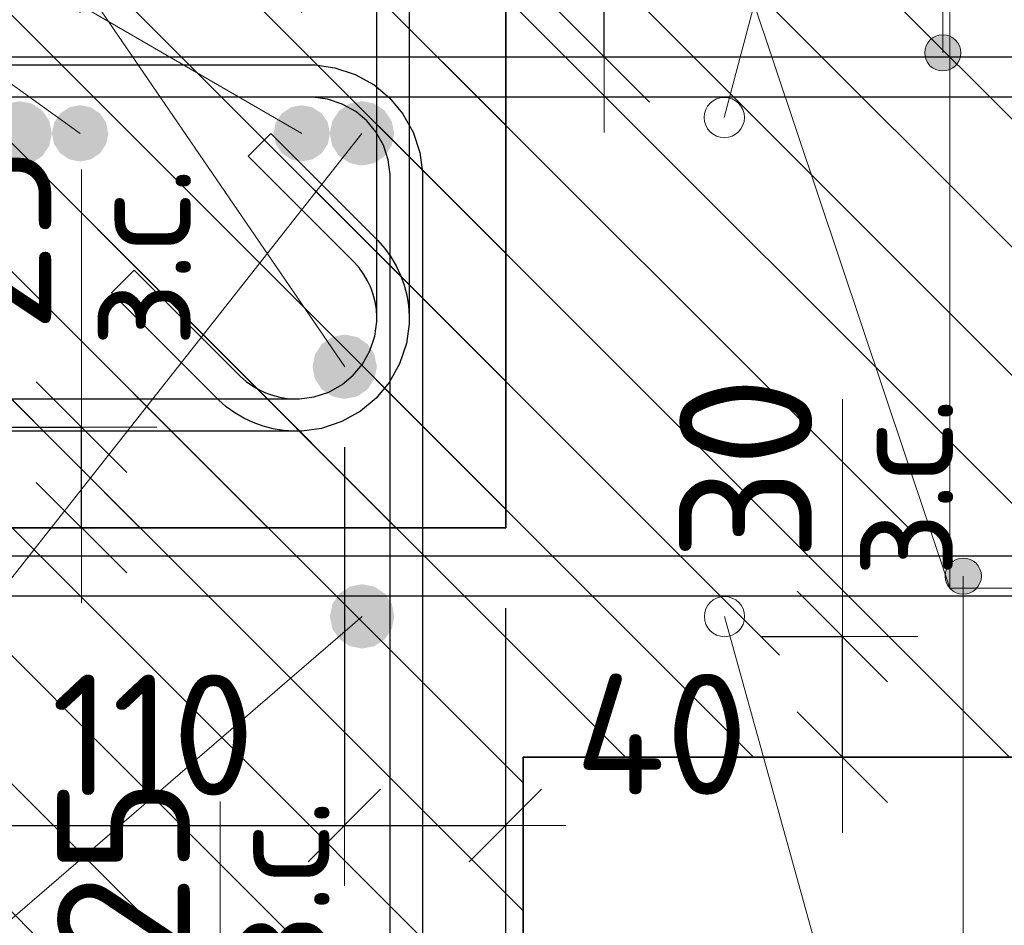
# Model space of a CAD drawing. Header units: metres. Extents: x -38 to 93, y -15 to 21.
# Tile 97 of 195: x 72.325 to 72.57, y 3.15 to 3.375. Entities that reach past the tile are written whole.
import ezdxf

# ---------------------------------------------------------------- set-up
doc = ezdxf.new("R2010")
doc.units = ezdxf.units.M
doc.header["$PDMODE"] = 65
for name, color, linetype, lineweight in [('XR$3$Арм. стержнями верхней зоны', 180, 'Continuous', 35), ('XR$3$Арм. стержнями нижней зоны', 180, 'Continuous', 35), ('XR$3$Арм.стержн. Арматура края', 96, 'Continuous', 35), ('XR$3$Арм.стержн. Доп. арматура', 180, 'Continuous', 35), ('XR$3$Арм.стержн. Хомут', 240, 'Continuous', 35), ('XR$3$Арм.стержн.горизонт. 1', 180, 'Continuous', 35), ('XR$3$ВК__отв в полу 1-2 эт', 220, 'Continuous', 25), ('XR$3$Размерная линия (1)', 7, 'Continuous', 13), ('XR$3$Размерная линия_ общее', 7, 'Continuous', 13), ('XR$5$Арм. стержнями нижней зоны', 180, 'Continuous', 35), ('XR$5$Арм.стержн. Хомут', 240, 'Continuous', 35), ('XR$5$Арм.стержн.горизонт. 1', 180, 'Continuous', 35), ('XR$5$Размерная линия (1)', 7, 'Continuous', 13), ('XR$5$Размерная линия_ общее', 7, 'Continuous', 13)]:
    doc.layers.add(name, color=color, linetype=linetype, lineweight=lineweight)
doc.styles.add('ISOCPEUR', font='txt')
doc.dimstyles.new('DIMSTYLE_10', dxfattribs={"dimtxt": 0.033, "dimasz": 0.0375, "dimexe": 0, "dimexo": 0, "dimgap": 0.0165, "dimtad": 2, "dimdec": 0, "dimlfac": 1000, "dimrnd": 1, "dimzin": 12, "dimdsep": 46, "dimtxsty": 'ISOCPEUR', "dimblk1": 'ALL_ML_STRICH', "dimblk2": 'ALL_ML_STRICH', "dimsah": 1, "dimcen": 0, "dimclrd": 7, "dimclre": 256, "dimclrt": 7, "dimadec": 0, "dimazin": 0, "dimtfac": 1, "dimtdec": 0, "dimtix": 1, "dimtmove": 2, "dimatfit": 3, "dimfxl": 0, "dimtvp": 1.2, "dimtzin": 0, "dimlwd": 0, "dimlwe": -3, "dimarcsym": 0})
doc.dimstyles.new('DIMSTYLE_17', dxfattribs={"dimtxt": 0.03, "dimasz": 0.03, "dimexe": 0, "dimexo": 0, "dimgap": 0.015, "dimtad": 2, "dimdec": 0, "dimlfac": 1000, "dimrnd": 5, "dimzin": 12, "dimdsep": 46, "dimtxsty": 'ISOCPEUR', "dimblk1": 'ALL_ML_STRICH', "dimblk2": 'ALL_ML_STRICH', "dimsah": 1, "dimcen": 0, "dimclrd": 7, "dimclre": 256, "dimclrt": 7, "dimadec": 0, "dimazin": 0, "dimtfac": 1, "dimtdec": 0, "dimtix": 1, "dimtmove": 2, "dimatfit": 3, "dimfxl": 0, "dimtzin": 0, "dimlwd": 0, "dimlwe": -3, "dimarcsym": 0})
doc.dimstyles.new('DIMSTYLE_18', dxfattribs={"dimtxt": 0.03, "dimasz": 0.03, "dimexe": 0, "dimexo": 0, "dimgap": 0.015, "dimtad": 2, "dimdec": 0, "dimlfac": 1000, "dimrnd": 5, "dimzin": 12, "dimdsep": 46, "dimtxsty": 'ISOCPEUR', "dimblk1": 'ALL_ML_STRICH', "dimblk2": 'ALL_ML_STRICH', "dimsah": 1, "dimcen": 0, "dimclrd": 7, "dimclre": 256, "dimclrt": 7, "dimadec": 0, "dimazin": 0, "dimtfac": 1, "dimtdec": 0, "dimtix": 1, "dimtmove": 2, "dimatfit": 3, "dimfxl": 0, "dimtvp": 1.2, "dimtzin": 0, "dimlwd": 0, "dimlwe": -3, "dimarcsym": 0})
doc.dimstyles.new('DIMSTYLE_19', dxfattribs={"dimtxt": 0.03, "dimasz": 0.03, "dimexe": 0, "dimexo": 0, "dimgap": 0.015, "dimtad": 2, "dimdec": 0, "dimlfac": 1000, "dimrnd": 5, "dimzin": 12, "dimdsep": 46, "dimtxsty": 'ISOCPEUR', "dimblk1": 'ALL_ML_STRICH', "dimblk2": 'ALL_ML_STRICH', "dimsah": 1, "dimcen": 0, "dimclrd": 7, "dimclre": 256, "dimclrt": 7, "dimadec": 0, "dimazin": 0, "dimtfac": 1, "dimtdec": 0, "dimtix": 1, "dimtmove": 2, "dimatfit": 3, "dimfxl": 0, "dimtzin": 0, "dimlwd": 0, "dimlwe": -3, "dimarcsym": 0})
pattern_1 = [(135, (0, 0), (-0.031819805, -0.031819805), [0.4, -0.05, 0, -0.05]), (135, (-0.01591, -0.01591), (-0.031819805, -0.031819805), [0.8, -0.1, 0.1, -0.1])]

# ---------------------------------------------------------------- blocks, each defined once
blk = doc.blocks.new('ALL_ML_STRICH')
at = {"color": 0, "linetype": 'ByBlock', "lineweight": -2}
for p, q in [((0, -0.5), (0, 0.5)), ((-0.3, -0.3), (0.3, 0.3)), ((-1, 0), (0.5, 0))]:
    blk.add_line(p, q, dxfattribs=at)
blk = doc.blocks.new('*D64')
at = {"layer": 'DEFPOINTS', "color": 7, "linetype": 'Continuous', "lineweight": 13, "transparency": 33554687}
for p in [(72.33484, 3.11697), (72.33984, 3.09197), (72.37483, 3.09197)]:
    blk.add_point(p, dxfattribs=at)
at = {"layer": 'XR$3$Размерная линия_ общее', "color": 253, "linetype": 'Continuous', "lineweight": -2, "true_color": 0xa0a0a0, "transparency": 33554687}
for p, q in [((72.35484, 3.11697), (72.37483, 3.11697)), ((72.35984, 3.09197), (72.37483, 3.09197))]:
    blk.add_line(p, q, dxfattribs=at)
at = {"layer": 'XR$3$Размерная линия_ общее', "color": 7, "linetype": 'Continuous', "lineweight": -2, "transparency": 33554687}
blk.add_line((72.37483, 3.09197), (72.37483, 3.11697), dxfattribs=at)
at = {"layer": 'XR$3$Размерная линия_ общее', "color": 7, "linetype": 'Continuous', "lineweight": 13, "transparency": 33554687, "xscale": 0.0375, "yscale": 0.0375, "zscale": 0.0375}
for p, rotation in [((72.37483, 3.11697), 90), ((72.37483, 3.09197), 270)]:
    blk.add_blockref('ALL_ML_STRICH', p, dxfattribs=dict(at, rotation=rotation))
at = {"layer": 'XR$3$Размерная линия_ общее', "color": 7, "linetype": 'Continuous', "lineweight": 13, "transparency": 33554687, "insert": (72.37504, 3.13675), "char_height": 0.027, "width": 0.00135, "attachment_point": 1, "rotation": 90, "line_spacing_factor": 0.60241, "style": 'ISOCPEUR'}
blk.add_mtext('з.с.', dxfattribs=at)
at = {"layer": 'XR$3$Размерная линия_ общее', "color": 7, "linetype": 'Continuous', "lineweight": 13, "transparency": 33554687, "insert": (72.35083, 3.1637), "char_height": 0.033, "width": 0.066, "attachment_point": 5, "rotation": 90, "style": 'ISOCPEUR'}
blk.add_mtext('\\A1;{25}', dxfattribs=at)
blk = doc.blocks.new('*D80')
at = {"layer": 'DEFPOINTS', "color": 7, "linetype": 'Continuous', "lineweight": 13, "transparency": 33554687}
for p in [(72.25514, 3.47904), (72.25514, 3.35697), (72.34006, 3.35697)]:
    blk.add_point(p, dxfattribs=at)
at = {"layer": 'XR$3$Размерная линия (1)', "color": 9, "linetype": 'Continuous', "lineweight": -2, "true_color": 0xc7c7c7, "transparency": 33554687}
for p, q in [((72.25514, 3.37697), (72.25514, 3.47904)), ((72.34006, 3.37697), (72.34006, 3.47904))]:
    blk.add_line(p, q, dxfattribs=at)
at = {"layer": 'XR$3$Размерная линия (1)', "color": 7, "linetype": 'Continuous', "lineweight": -2, "transparency": 33554687}
blk.add_line((72.25514, 3.47904), (72.34006, 3.47904), dxfattribs=at)
at = {"layer": 'XR$3$Размерная линия (1)', "color": 7, "linetype": 'Continuous', "lineweight": 13, "transparency": 33554687, "xscale": 0.03, "yscale": 0.03, "zscale": 0.03, "rotation": 180}
blk.add_blockref('ALL_ML_STRICH', (72.25514, 3.47904), dxfattribs=at)
at = {"layer": 'XR$3$Размерная линия (1)', "color": 7, "linetype": 'Continuous', "lineweight": 13, "transparency": 33554687, "xscale": 0.03, "yscale": 0.03, "zscale": 0.03}
blk.add_blockref('ALL_ML_STRICH', (72.34006, 3.47904), dxfattribs=at)
at = {"layer": 'XR$3$Размерная линия (1)', "color": 7, "linetype": 'Continuous', "lineweight": 13, "transparency": 33554687, "insert": (72.2991, 3.50154), "char_height": 0.03, "width": 0.06, "attachment_point": 5, "style": 'ISOCPEUR'}
blk.add_mtext('\\A1;{85}', dxfattribs=at)
blk = doc.blocks.new('*D81')
at = {"layer": 'DEFPOINTS', "color": 7, "linetype": 'Continuous', "lineweight": 13, "transparency": 33554687}
for p in [(72.34006, 3.47904), (72.34006, 3.35697), (72.39514, 3.35697)]:
    blk.add_point(p, dxfattribs=at)
at = {"layer": 'XR$3$Размерная линия (1)', "color": 9, "linetype": 'Continuous', "lineweight": -2, "true_color": 0xc7c7c7, "transparency": 33554687}
for p, q in [((72.34006, 3.37697), (72.34006, 3.47904)), ((72.39514, 3.37697), (72.39514, 3.47904))]:
    blk.add_line(p, q, dxfattribs=at)
at = {"layer": 'XR$3$Размерная линия (1)', "color": 7, "linetype": 'Continuous', "lineweight": -2, "transparency": 33554687}
blk.add_line((72.34006, 3.47904), (72.39514, 3.47904), dxfattribs=at)
at = {"layer": 'XR$3$Размерная линия (1)', "color": 7, "linetype": 'Continuous', "lineweight": 13, "transparency": 33554687, "xscale": 0.03, "yscale": 0.03, "zscale": 0.03, "rotation": 180}
blk.add_blockref('ALL_ML_STRICH', (72.34006, 3.47904), dxfattribs=at)
at = {"layer": 'XR$3$Размерная линия (1)', "color": 7, "linetype": 'Continuous', "lineweight": 13, "transparency": 33554687, "xscale": 0.03, "yscale": 0.03, "zscale": 0.03}
blk.add_blockref('ALL_ML_STRICH', (72.39514, 3.47904), dxfattribs=at)
at = {"layer": 'XR$3$Размерная линия (1)', "color": 7, "linetype": 'Continuous', "lineweight": 13, "transparency": 33554687, "insert": (72.43366, 3.50224), "char_height": 0.03, "width": 0.06, "attachment_point": 5, "style": 'ISOCPEUR'}
blk.add_mtext('\\A1;{55}', dxfattribs=at)
blk = doc.blocks.new('*D190')
at = {"layer": 'DEFPOINTS', "color": 7, "linetype": 'Continuous', "lineweight": 13, "transparency": 33554687}
for p in [(72.43028, 3.39197), (72.43028, 3.36597), (72.47027, 3.36597)]:
    blk.add_point(p, dxfattribs=at)
at = {"layer": 'XR$3$Размерная линия_ общее', "color": 253, "linetype": 'Continuous', "lineweight": -2, "true_color": 0xa0a0a0, "transparency": 33554687}
for p, q in [((72.45028, 3.39197), (72.47027, 3.39197)), ((72.45028, 3.36597), (72.47027, 3.36597))]:
    blk.add_line(p, q, dxfattribs=at)
at = {"layer": 'XR$3$Размерная линия_ общее', "color": 7, "linetype": 'Continuous', "lineweight": -2, "transparency": 33554687}
blk.add_line((72.47027, 3.36597), (72.47027, 3.39197), dxfattribs=at)
at = {"layer": 'XR$3$Размерная линия_ общее', "color": 7, "linetype": 'Continuous', "lineweight": 13, "transparency": 33554687, "xscale": 0.0375, "yscale": 0.0375, "zscale": 0.0375}
for p, rotation in [((72.47027, 3.39197), 90), ((72.47027, 3.36597), 270)]:
    blk.add_blockref('ALL_ML_STRICH', p, dxfattribs=dict(at, rotation=rotation))
at = {"layer": 'XR$3$Размерная линия_ общее', "color": 7, "linetype": 'Continuous', "lineweight": 13, "transparency": 33554687, "insert": (72.4698, 3.40933), "char_height": 0.027, "width": 0.00135, "attachment_point": 1, "rotation": 90, "line_spacing_factor": 0.60241, "style": 'ISOCPEUR'}
blk.add_mtext('з.с.', dxfattribs=at)
at = {"layer": 'XR$3$Размерная линия_ общее', "color": 7, "linetype": 'Continuous', "lineweight": 13, "transparency": 33554687, "insert": (72.44627, 3.4297), "char_height": 0.033, "width": 0.066, "attachment_point": 5, "rotation": 90, "style": 'ISOCPEUR'}
blk.add_mtext('\\A1;{26}', dxfattribs=at)
blk = doc.blocks.new('*D322')
at = {"layer": 'DEFPOINTS', "color": 7, "linetype": 'Continuous', "lineweight": 13, "transparency": 33554687}
for p in [(72.48948, 3.22197), (72.48948, 3.19197), (72.52947, 3.19197)]:
    blk.add_point(p, dxfattribs=at)
at = {"layer": 'XR$3$Размерная линия_ общее', "color": 253, "linetype": 'Continuous', "lineweight": -2, "true_color": 0xa0a0a0, "transparency": 33554687}
for p, q in [((72.50948, 3.22197), (72.52947, 3.22197)), ((72.50948, 3.19197), (72.52947, 3.19197))]:
    blk.add_line(p, q, dxfattribs=at)
at = {"layer": 'XR$3$Размерная линия_ общее', "color": 7, "linetype": 'Continuous', "lineweight": -2, "transparency": 33554687}
blk.add_line((72.52947, 3.19197), (72.52947, 3.22197), dxfattribs=at)
at = {"layer": 'XR$3$Размерная линия_ общее', "color": 7, "linetype": 'Continuous', "lineweight": 13, "transparency": 33554687, "xscale": 0.0375, "yscale": 0.0375, "zscale": 0.0375}
for p, rotation in [((72.52947, 3.22197), 90), ((72.52947, 3.19197), 270)]:
    blk.add_blockref('ALL_ML_STRICH', p, dxfattribs=dict(at, rotation=rotation))
at = {"layer": 'XR$3$Размерная линия_ общее', "color": 7, "linetype": 'Continuous', "lineweight": 13, "transparency": 33554687, "insert": (72.53001, 3.23663), "char_height": 0.027, "width": 0.00135, "attachment_point": 1, "rotation": 90, "line_spacing_factor": 0.60241, "style": 'ISOCPEUR'}
blk.add_mtext('з.с.', dxfattribs=at)
at = {"layer": 'XR$3$Размерная линия_ общее', "color": 7, "linetype": 'Continuous', "lineweight": 13, "transparency": 33554687, "insert": (72.50547, 3.2637), "char_height": 0.033, "width": 0.066, "attachment_point": 5, "rotation": 90, "style": 'ISOCPEUR'}
blk.add_mtext('\\A1;{30}', dxfattribs=at)
blk = doc.blocks.new('*D603')
at = {"layer": 'DEFPOINTS', "color": 7, "linetype": 'Continuous', "lineweight": 13, "transparency": 33554687}
for p in [(72.14573, 3.249), (72.44573, 3.249), (72.14573, 3.10001)]:
    blk.add_point(p, dxfattribs=at)
at = {"layer": 'XR$5$Размерная линия (1)', "color": 9, "linetype": 'Continuous', "lineweight": -2, "true_color": 0xc7c7c7, "transparency": 33554687}
for p, q in [((72.14573, 3.229), (72.14573, 3.10001)), ((72.44573, 3.229), (72.44573, 3.10001))]:
    blk.add_line(p, q, dxfattribs=at)
at = {"layer": 'XR$5$Размерная линия (1)', "color": 7, "linetype": 'Continuous', "lineweight": -2, "transparency": 33554687}
blk.add_line((72.14573, 3.10001), (72.44573, 3.10001), dxfattribs=at)
at = {"layer": 'XR$5$Размерная линия (1)', "color": 7, "linetype": 'Continuous', "lineweight": 13, "transparency": 33554687, "xscale": 0.03, "yscale": 0.03, "zscale": 0.03, "rotation": 180}
blk.add_blockref('ALL_ML_STRICH', (72.14573, 3.10001), dxfattribs=at)
at = {"layer": 'XR$5$Размерная линия (1)', "color": 7, "linetype": 'Continuous', "lineweight": 13, "transparency": 33554687, "xscale": 0.03, "yscale": 0.03, "zscale": 0.03}
blk.add_blockref('ALL_ML_STRICH', (72.44573, 3.10001), dxfattribs=at)
at = {"layer": 'XR$5$Размерная линия (1)', "color": 7, "linetype": 'Continuous', "lineweight": 13, "transparency": 33554687, "insert": (72.29723, 3.12251), "char_height": 0.03, "width": 0.09, "attachment_point": 5, "style": 'ISOCPEUR'}
blk.add_mtext('\\A1;{300}', dxfattribs=at)
blk = doc.blocks.new('*D606')
at = {"layer": 'DEFPOINTS', "color": 7, "linetype": 'Continuous', "lineweight": 13, "transparency": 33554687}
for p in [(72.29565, 3.289), (72.40573, 3.289), (72.29565, 3.17501)]:
    blk.add_point(p, dxfattribs=at)
at = {"layer": 'XR$5$Размерная линия (1)', "color": 9, "linetype": 'Continuous', "lineweight": -2, "true_color": 0xc7c7c7, "transparency": 33554687}
for p, q in [((72.29565, 3.269), (72.29565, 3.17501)), ((72.40573, 3.269), (72.40573, 3.17501))]:
    blk.add_line(p, q, dxfattribs=at)
at = {"layer": 'XR$5$Размерная линия (1)', "color": 7, "linetype": 'Continuous', "lineweight": -2, "transparency": 33554687}
blk.add_line((72.29565, 3.17501), (72.40573, 3.17501), dxfattribs=at)
at = {"layer": 'XR$5$Размерная линия (1)', "color": 7, "linetype": 'Continuous', "lineweight": 13, "transparency": 33554687, "xscale": 0.03, "yscale": 0.03, "zscale": 0.03, "rotation": 180}
blk.add_blockref('ALL_ML_STRICH', (72.29565, 3.17501), dxfattribs=at)
at = {"layer": 'XR$5$Размерная линия (1)', "color": 7, "linetype": 'Continuous', "lineweight": 13, "transparency": 33554687, "xscale": 0.03, "yscale": 0.03, "zscale": 0.03}
blk.add_blockref('ALL_ML_STRICH', (72.40573, 3.17501), dxfattribs=at)
at = {"layer": 'XR$5$Размерная линия (1)', "color": 7, "linetype": 'Continuous', "lineweight": 13, "transparency": 33554687, "insert": (72.35819, 3.19751), "char_height": 0.03, "width": 0.09, "attachment_point": 5, "style": 'ISOCPEUR'}
blk.add_mtext('\\A1;{110}', dxfattribs=at)
blk = doc.blocks.new('*D607')
at = {"layer": 'DEFPOINTS', "color": 7, "linetype": 'Continuous', "lineweight": 13, "transparency": 33554687}
for p in [(72.40573, 3.289), (72.44573, 3.249), (72.40573, 3.17501)]:
    blk.add_point(p, dxfattribs=at)
at = {"layer": 'XR$5$Размерная линия (1)', "color": 9, "linetype": 'Continuous', "lineweight": -2, "true_color": 0xc7c7c7, "transparency": 33554687}
for p, q in [((72.40573, 3.269), (72.40573, 3.17501)), ((72.44573, 3.229), (72.44573, 3.17501))]:
    blk.add_line(p, q, dxfattribs=at)
at = {"layer": 'XR$5$Размерная линия (1)', "color": 7, "linetype": 'Continuous', "lineweight": -2, "transparency": 33554687}
blk.add_line((72.40573, 3.17501), (72.44573, 3.17501), dxfattribs=at)
at = {"layer": 'XR$5$Размерная линия (1)', "color": 7, "linetype": 'Continuous', "lineweight": 13, "transparency": 33554687, "xscale": 0.03, "yscale": 0.03, "zscale": 0.03, "rotation": 180}
blk.add_blockref('ALL_ML_STRICH', (72.40573, 3.17501), dxfattribs=at)
at = {"layer": 'XR$5$Размерная линия (1)', "color": 7, "linetype": 'Continuous', "lineweight": 13, "transparency": 33554687, "xscale": 0.03, "yscale": 0.03, "zscale": 0.03}
blk.add_blockref('ALL_ML_STRICH', (72.44573, 3.17501), dxfattribs=at)
at = {"layer": 'XR$5$Размерная линия (1)', "color": 7, "linetype": 'Continuous', "lineweight": 13, "transparency": 33554687, "insert": (72.48454, 3.19769), "char_height": 0.03, "width": 0.06, "attachment_point": 5, "style": 'ISOCPEUR'}
blk.add_mtext('\\A1;{40}', dxfattribs=at)
blk = doc.blocks.new('*D608')
at = {"layer": 'DEFPOINTS', "color": 7, "linetype": 'Continuous', "lineweight": 13, "transparency": 33554687}
for p in [(72.30039, 3.274), (72.30539, 3.249), (72.34038, 3.249)]:
    blk.add_point(p, dxfattribs=at)
at = {"layer": 'XR$5$Размерная линия_ общее', "color": 253, "linetype": 'Continuous', "lineweight": -2, "true_color": 0xa0a0a0, "transparency": 33554687}
for p, q in [((72.32039, 3.274), (72.34038, 3.274)), ((72.32539, 3.249), (72.34038, 3.249))]:
    blk.add_line(p, q, dxfattribs=at)
at = {"layer": 'XR$5$Размерная линия_ общее', "color": 7, "linetype": 'Continuous', "lineweight": -2, "transparency": 33554687}
blk.add_line((72.34038, 3.249), (72.34038, 3.274), dxfattribs=at)
at = {"layer": 'XR$5$Размерная линия_ общее', "color": 7, "linetype": 'Continuous', "lineweight": 13, "transparency": 33554687, "xscale": 0.0375, "yscale": 0.0375, "zscale": 0.0375}
for p, rotation in [((72.34038, 3.274), 90), ((72.34038, 3.249), 270)]:
    blk.add_blockref('ALL_ML_STRICH', p, dxfattribs=dict(at, rotation=rotation))
at = {"layer": 'XR$5$Размерная линия_ общее', "color": 7, "linetype": 'Continuous', "lineweight": 13, "transparency": 33554687, "insert": (72.34059, 3.29377), "char_height": 0.027, "width": 0.00135, "attachment_point": 1, "rotation": 90, "line_spacing_factor": 0.60241, "style": 'ISOCPEUR'}
blk.add_mtext('з.с.', dxfattribs=at)
at = {"layer": 'XR$5$Размерная линия_ общее', "color": 7, "linetype": 'Continuous', "lineweight": 13, "transparency": 33554687, "insert": (72.31638, 3.32072), "char_height": 0.033, "width": 0.066, "attachment_point": 5, "rotation": 90, "style": 'ISOCPEUR'}
blk.add_mtext('\\A1;{25}', dxfattribs=at)

msp = doc.modelspace()

# ---------------------------------------------------------------- hatches: boundary and pattern name
at = {"linetype": 'Continuous', "lineweight": 13, "transparency": 33554687}
h = msp.add_hatch(dxfattribs=at)
h.set_pattern_fill('__________540', scale=0.015, style=0, pattern_type=2)
h.set_pattern_definition(pattern_1)
h.paths.add_polyline_path([(72.44581, 3.609), (72.14581, 3.609), (72.14581, 3.249), (72.44581, 3.249)], flags=0)
h = msp.add_hatch(dxfattribs=at)
h.set_pattern_fill('__________540', scale=0.015, style=0, pattern_type=2)
h.set_pattern_definition(pattern_1)
h.paths.add_polyline_path([(72.20014, 3.39197), (72.20014, 3.19197), (72.62732, 3.19197), (72.62732, 3.39197)], flags=0)
at = {"linetype": 'Continuous', "lineweight": 25, "transparency": 33554687}
h = msp.add_hatch(dxfattribs=at)
h.set_pattern_fill('__________540', scale=0.015, style=0, pattern_type=2)
h.set_pattern_definition(pattern_1)
h.paths.add_polyline_path([(72.20014, 3.09197), (72.45014, 3.09197), (72.45014, 3.19197), (72.20014, 3.19197)], flags=0)
at = {"layer": 'XR$3$Арм. стержнями верхней зоны', "linetype": 'Continuous', "lineweight": 13, "transparency": 33554687}
for points in [[(72.5583, 3.36922), (72.55056, 3.36922), (72.54993, 3.36697)], [(72.5583, 3.36922), (72.54993, 3.36697), (72.55893, 3.36697)], [(72.55668, 3.37084), (72.55218, 3.37084), (72.55056, 3.36922)], [(72.55668, 3.37084), (72.55056, 3.36922), (72.5583, 3.36922)], [(72.55218, 3.37084), (72.55668, 3.37084), (72.55443, 3.37147)], [(72.55893, 3.36697), (72.54993, 3.36697), (72.55056, 3.36472)], [(72.55893, 3.36697), (72.55056, 3.36472), (72.5583, 3.36472)], [(72.5583, 3.36472), (72.55056, 3.36472), (72.55218, 3.3631)], [(72.5583, 3.36472), (72.55218, 3.3631), (72.55668, 3.3631)], [(72.55668, 3.3631), (72.55218, 3.3631), (72.55443, 3.36247)]]:
    msp.add_hatch(color=7, dxfattribs=at).paths.add_polyline_path(points)
at = {"layer": 'XR$3$Арм. стержнями нижней зоны', "linetype": 'Continuous', "lineweight": 13, "transparency": 33554687}
for points in [[(72.55565, 3.23922), (72.56339, 3.23922), (72.56177, 3.24084)], [(72.55565, 3.23922), (72.56177, 3.24084), (72.55727, 3.24084)], [(72.55727, 3.24084), (72.56177, 3.24084), (72.55952, 3.24147)], [(72.55502, 3.23697), (72.56402, 3.23697), (72.56339, 3.23922)], [(72.55502, 3.23697), (72.56339, 3.23922), (72.55565, 3.23922)], [(72.55565, 3.23472), (72.56402, 3.23697), (72.55502, 3.23697)], [(72.55565, 3.23472), (72.56339, 3.23472), (72.56402, 3.23697)], [(72.55727, 3.2331), (72.56339, 3.23472), (72.55565, 3.23472)], [(72.55727, 3.2331), (72.56177, 3.2331), (72.56339, 3.23472)], [(72.56177, 3.2331), (72.55727, 3.2331), (72.55952, 3.23247)]]:
    msp.add_hatch(color=7, dxfattribs=at).paths.add_polyline_path(points)
at = {"layer": 'XR$3$Арм.стержн. Доп. арматура', "linetype": 'Continuous', "lineweight": 50, "transparency": 33554687}
for points in [[(72.34706, 3.34697), (72.34653, 3.34965), (72.34501, 3.35192), (72.34274, 3.35344), (72.34006, 3.35397), (72.33738, 3.35344), (72.33511, 3.35192), (72.3336, 3.34965), (72.33306, 3.34697), (72.3336, 3.34429), (72.33511, 3.34202), (72.33738, 3.34051), (72.34006, 3.33997), (72.34274, 3.34051), (72.34501, 3.34202), (72.34653, 3.34429)], [(72.40214, 3.34697), (72.40161, 3.34965), (72.40009, 3.35192), (72.39782, 3.35344), (72.39514, 3.35397), (72.39246, 3.35344), (72.39019, 3.35192), (72.38867, 3.34965), (72.38814, 3.34697), (72.38867, 3.34429), (72.39019, 3.34202), (72.39246, 3.34051), (72.39514, 3.33997), (72.39782, 3.34051), (72.40009, 3.34202), (72.40161, 3.34429)]]:
    msp.add_hatch(color=7, dxfattribs=at).paths.add_polyline_path(points)
at = {"layer": 'XR$3$Арм.стержн.горизонт. 1', "linetype": 'Continuous', "lineweight": 50, "transparency": 33554687}
for points in [[(72.33303, 3.34697), (72.33242, 3.35003), (72.33068, 3.35263), (72.32809, 3.35436), (72.32503, 3.35497), (72.32196, 3.35436), (72.31937, 3.35263), (72.31763, 3.35003), (72.31703, 3.34697), (72.31763, 3.34391), (72.31937, 3.34132), (72.32196, 3.33958), (72.32503, 3.33897), (72.32809, 3.33958), (72.33068, 3.34132), (72.33242, 3.34391)], [(72.4181, 3.34697), (72.41749, 3.35003), (72.41576, 3.35263), (72.41316, 3.35436), (72.4101, 3.35497), (72.40704, 3.35436), (72.40445, 3.35263), (72.40271, 3.35003), (72.4021, 3.34697), (72.40271, 3.34391), (72.40445, 3.34132), (72.40704, 3.33958), (72.4101, 3.33897), (72.41316, 3.33958), (72.41576, 3.34132), (72.41749, 3.34391)], [(72.41814, 3.22697), (72.41753, 3.23003), (72.4158, 3.23263), (72.4132, 3.23436), (72.41014, 3.23497), (72.40708, 3.23436), (72.40448, 3.23263), (72.40275, 3.23003), (72.40214, 3.22697), (72.40275, 3.22391), (72.40448, 3.22132), (72.40708, 3.21958), (72.41014, 3.21897), (72.4132, 3.21958), (72.4158, 3.22132), (72.41753, 3.22391)]]:
    msp.add_hatch(color=7, dxfattribs=at).paths.add_polyline_path(points)
at = {"layer": 'XR$5$Арм.стержн.горизонт. 1', "linetype": 'Continuous', "lineweight": 50, "transparency": 33554687}
msp.add_hatch(color=7, dxfattribs=at).paths.add_polyline_path([(72.41381, 3.289), (72.4132, 3.29206), (72.41146, 3.29466), (72.40887, 3.29639), (72.40581, 3.297), (72.40274, 3.29639), (72.40015, 3.29466), (72.39841, 3.29206), (72.39781, 3.289), (72.39841, 3.28594), (72.40015, 3.28334), (72.40274, 3.28161), (72.40581, 3.281), (72.40887, 3.28161), (72.41146, 3.28334), (72.4132, 3.28594)])

# ---------------------------------------------------------------- linework, layer by layer
at = {"color": 7, "linetype": 'Continuous', "lineweight": 13, "transparency": 33554687}
for p, q in [((72.4858, 3.444), (72.55614, 3.234)), ((72.34038, 3.274), (72.34038, 3.338)), ((72.52947, 3.22197), (72.52947, 3.28097)), ((72.37483, 3.11697), (72.37483, 3.18097))]:
    msp.add_line(p, q, dxfattribs=at)
at = {"color": 7, "linetype": 'Continuous', "lineweight": 35, "transparency": 33554687}
for p, q in [((72.44581, 3.249), (72.44581, 3.409)), ((72.14581, 3.249), (72.44581, 3.249)), ((72.45014, 3.19197), (72.62732, 3.19197)), ((72.45014, 3.09197), (72.45014, 3.19197))]:
    msp.add_line(p, q, dxfattribs=at)
at = {"color": 7, "linetype": 'Continuous', "lineweight": 13, "transparency": 33554687}
for centre in [(72.50014, 3.35092), (72.50018, 3.22692)]:
    msp.add_circle(centre, 0.005, dxfattribs=at)
at = {"layer": 'XR$3$Арм. стержнями верхней зоны', "color": 7, "linetype": 'Continuous', "lineweight": 13, "transparency": 33554687}
for p, q in [((72.55443, 3.5565), (72.55443, 3.36697)), ((72.55443, 3.37147), (72.55443, 3.37147)), ((72.54993, 3.36697), (72.54993, 3.36697)), ((72.55893, 3.36697), (72.55893, 3.36697)), ((72.55443, 3.36247), (72.55443, 3.36247))]:
    msp.add_line(p, q, dxfattribs=at)
at = {"layer": 'XR$3$Арм. стержнями верхней зоны', "color": 4, "linetype": 'Continuous', "lineweight": 25, "transparency": 33554687}
msp.add_lwpolyline([(72.22514, 3.36597), (72.63232, 3.36597), (72.63232, 3.35597), (72.22514, 3.35597), (72.22514, 3.36597)], dxfattribs=at)
msp.add_lwpolyline([(72.22514, 3.36597), (72.63232, 3.36597), (72.63232, 3.35597), (72.22514, 3.35597), (72.22514, 3.36597)], dxfattribs=at)
at = {"layer": 'XR$3$Арм. стержнями верхней зоны', "color": 7, "linetype": 'Continuous', "lineweight": 13, "transparency": 33554687}
msp.add_circle((72.55443, 3.36697), 0.0045, dxfattribs=at)
at = {"layer": 'XR$3$Арм. стержнями нижней зоны', "color": 7, "linetype": 'Continuous', "lineweight": 13, "transparency": 33554687}
for p, q in [((72.55952, 3.24147), (72.55952, 3.24147)), ((72.55502, 3.23697), (72.55502, 3.23697)), ((72.55952, 3.01381), (72.55952, 3.23697)), ((72.56402, 3.23697), (72.56402, 3.23697)), ((72.55952, 3.23247), (72.55952, 3.23247))]:
    msp.add_line(p, q, dxfattribs=at)
at = {"layer": 'XR$3$Арм. стержнями нижней зоны', "color": 4, "linetype": 'Continuous', "lineweight": 25, "transparency": 33554687}
msp.add_lwpolyline([(72.22514, 3.24197), (72.63232, 3.24197), (72.63232, 3.23197), (72.22514, 3.23197), (72.22514, 3.24197)], dxfattribs=at)
msp.add_lwpolyline([(72.22514, 3.24197), (72.63232, 3.24197), (72.63232, 3.23197), (72.22514, 3.23197), (72.22514, 3.24197)], dxfattribs=at)
at = {"layer": 'XR$3$Арм. стержнями нижней зоны', "color": 7, "linetype": 'Continuous', "lineweight": 13, "transparency": 33554687}
msp.add_circle((72.55952, 3.23697), 0.0045, dxfattribs=at)
at = {"layer": 'XR$3$Арм.стержн. Арматура края', "color": 4, "linetype": 'Continuous', "lineweight": 25, "transparency": 33554687}
for points in [[(72.63232, 3.23197), (72.2537, 3.23197), (72.24849, 3.2327), (72.24305, 3.23449), (72.23804, 3.2373), (72.23391, 3.24074), (72.23046, 3.24487), (72.22766, 3.24988), (72.22587, 3.25532), (72.22514, 3.26054), (72.22514, 3.33741), (72.22587, 3.34262), (72.22766, 3.34806), (72.23046, 3.35307), (72.23391, 3.3572), (72.23804, 3.36065), (72.24305, 3.36345), (72.24849, 3.36525), (72.2537, 3.36597), (72.63232, 3.36597)], [(72.63232, 3.35597), (72.2544, 3.35597), (72.25076, 3.35547), (72.24709, 3.35426), (72.24374, 3.35238), (72.24101, 3.3501), (72.23873, 3.34737), (72.23685, 3.34402), (72.23565, 3.34035), (72.23514, 3.33672), (72.23514, 3.26123), (72.23565, 3.25759), (72.23685, 3.25393), (72.23873, 3.25057), (72.24101, 3.24784), (72.24374, 3.24557), (72.24709, 3.24369), (72.25076, 3.24248), (72.2544, 3.24197), (72.63232, 3.24197)]]:
    msp.add_lwpolyline(points, dxfattribs=at)
at = {"layer": 'XR$3$Арм.стержн. Доп. арматура', "color": 7, "linetype": 'Continuous', "lineweight": 13, "transparency": 33554687}
for q in [(72.39514, 3.34697), (72.34006, 3.34697)]:
    msp.add_line((72.10727, 3.51374), q, dxfattribs=at)
at = {"layer": 'XR$3$Арм.стержн. Хомут', "color": 40, "linetype": 'Continuous', "lineweight": 25, "transparency": 33554687}
for points in [[(72.2251, 3.13982), (72.2251, 3.3373), (72.22578, 3.34218), (72.22746, 3.34726), (72.23007, 3.35193), (72.23329, 3.35578), (72.23714, 3.359), (72.24182, 3.36162), (72.2469, 3.36329), (72.25178, 3.36397), (72.39846, 3.36397), (72.40334, 3.36329), (72.40842, 3.36162), (72.4131, 3.359), (72.41695, 3.35578), (72.42017, 3.35193), (72.42279, 3.34726), (72.42446, 3.34218), (72.42514, 3.3373), (72.42514, 3.14365)], [(72.2251, 3.13982), (72.2251, 3.3373), (72.22578, 3.34218), (72.22746, 3.34726), (72.23007, 3.35193), (72.23329, 3.35578), (72.23714, 3.359), (72.24182, 3.36162), (72.2469, 3.36329), (72.25178, 3.36397), (72.39846, 3.36397), (72.40334, 3.36329), (72.40842, 3.36162), (72.4131, 3.359), (72.41695, 3.35578), (72.42017, 3.35193), (72.42279, 3.34726), (72.42446, 3.34218), (72.42514, 3.3373), (72.42514, 3.14365)], [(72.2251, 3.13982), (72.2251, 3.3373), (72.22578, 3.34218), (72.22746, 3.34726), (72.23007, 3.35193), (72.23329, 3.35578), (72.23714, 3.359), (72.24182, 3.36162), (72.2469, 3.36329), (72.25178, 3.36397), (72.39846, 3.36397), (72.40334, 3.36329), (72.40842, 3.36162), (72.4131, 3.359), (72.41695, 3.35578), (72.42017, 3.35193), (72.42279, 3.34726), (72.42446, 3.34218), (72.42514, 3.3373), (72.42514, 3.14365)], [(72.41714, 3.1442), (72.41714, 3.33674), (72.41664, 3.34036), (72.41543, 3.34402), (72.41355, 3.34737), (72.41127, 3.3501), (72.40854, 3.35238), (72.40519, 3.35426), (72.40152, 3.35547), (72.39791, 3.35597), (72.25233, 3.35597), (72.24872, 3.35547), (72.24505, 3.35426), (72.2417, 3.35238), (72.23897, 3.3501), (72.23669, 3.34737), (72.23481, 3.34402), (72.2336, 3.34036), (72.2331, 3.33674), (72.2331, 3.14038)], [(72.41714, 3.1442), (72.41714, 3.33674), (72.41664, 3.34036), (72.41543, 3.34402), (72.41355, 3.34737), (72.41127, 3.3501), (72.40854, 3.35238), (72.40519, 3.35426), (72.40152, 3.35547), (72.39791, 3.35597), (72.25233, 3.35597), (72.24872, 3.35547), (72.24505, 3.35426), (72.2417, 3.35238), (72.23897, 3.3501), (72.23669, 3.34737), (72.23481, 3.34402), (72.2336, 3.34036), (72.2331, 3.33674), (72.2331, 3.14038)], [(72.41714, 3.1442), (72.41714, 3.33674), (72.41664, 3.34036), (72.41543, 3.34402), (72.41355, 3.34737), (72.41127, 3.3501), (72.40854, 3.35238), (72.40519, 3.35426), (72.40152, 3.35547), (72.39791, 3.35597), (72.25233, 3.35597), (72.24872, 3.35547), (72.24505, 3.35426), (72.2417, 3.35238), (72.23897, 3.3501), (72.23669, 3.34737), (72.23481, 3.34402), (72.2336, 3.34036), (72.2331, 3.33674), (72.2331, 3.14038)]]:
    msp.add_lwpolyline(points, dxfattribs=at)
at = {"layer": 'XR$3$Арм.стержн.горизонт. 1', "color": 7, "linetype": 'Continuous', "lineweight": 13, "transparency": 33554687}
for q in [(72.4101, 3.34697), (72.41014, 3.22697)]:
    msp.add_line((72.11417, 2.97167), q, dxfattribs=at)
at = {"layer": 'XR$3$ВК__отв в полу 1-2 эт', "color": 7, "linetype": 'Continuous', "lineweight": 13, "transparency": 33554687}
for p, q in [((72.50014, 3.35092), (72.55439, 3.55752)), ((72.50018, 3.22692), (72.55964, 3.01299))]:
    msp.add_line(p, q, dxfattribs=at)
at = {"layer": 'XR$5$Арм. стержнями нижней зоны', "color": 7, "linetype": 'Continuous', "lineweight": 13, "transparency": 33554687}
for q in [(72.55614, 3.45405), (72.78214, 3.234)]:
    msp.add_line((72.55614, 3.234), q, dxfattribs=at)
at = {"layer": 'XR$5$Арм.стержн. Хомут', "color": 40, "linetype": 'Continuous', "lineweight": 25, "transparency": 33554687}
for points in [[(72.42181, 3.55732), (72.42181, 3.29968), (72.42113, 3.2948), (72.41945, 3.28972), (72.41683, 3.28504), (72.41362, 3.28119), (72.40977, 3.27797), (72.40509, 3.27535), (72.40001, 3.27368), (72.39513, 3.273), (72.39314, 3.273), (72.39062, 3.27318), (72.38804, 3.27359), (72.38551, 3.27425), (72.38309, 3.27513), (72.38076, 3.27622), (72.3785, 3.27755), (72.37638, 3.27907), (72.37448, 3.28073), (72.34784, 3.30736), (72.3535, 3.31302)], [(72.42181, 3.55732), (72.42181, 3.29968), (72.42113, 3.2948), (72.41945, 3.28972), (72.41683, 3.28504), (72.41362, 3.28119), (72.40977, 3.27797), (72.40509, 3.27535), (72.40001, 3.27368), (72.39513, 3.273), (72.39314, 3.273), (72.39062, 3.27318), (72.38804, 3.27359), (72.38551, 3.27425), (72.38309, 3.27513), (72.38076, 3.27622), (72.3785, 3.27755), (72.37638, 3.27907), (72.37448, 3.28073), (72.34784, 3.30736), (72.3535, 3.31302)], [(72.3535, 3.31302), (72.37993, 3.28659), (72.38136, 3.28535), (72.38288, 3.28425), (72.38449, 3.2833), (72.38615, 3.28252), (72.38788, 3.2819), (72.38969, 3.28143), (72.39154, 3.28113), (72.39342, 3.281), (72.39457, 3.281), (72.39819, 3.2815), (72.40185, 3.28271), (72.40521, 3.28459), (72.40794, 3.28687), (72.41022, 3.2896), (72.41209, 3.29295), (72.4133, 3.29661), (72.41381, 3.30023), (72.41381, 3.55677)], [(72.3535, 3.31302), (72.37993, 3.28659), (72.38136, 3.28535), (72.38288, 3.28425), (72.38449, 3.2833), (72.38615, 3.28252), (72.38788, 3.2819), (72.38969, 3.28143), (72.39154, 3.28113), (72.39342, 3.281), (72.39457, 3.281), (72.39819, 3.2815), (72.40185, 3.28271), (72.40521, 3.28459), (72.40794, 3.28687), (72.41022, 3.2896), (72.41209, 3.29295), (72.4133, 3.29661), (72.41381, 3.30023), (72.41381, 3.55677)], [(72.197, 3.281), (72.39457, 3.281), (72.39819, 3.2815), (72.40185, 3.28271), (72.40521, 3.28459), (72.40794, 3.28687), (72.41022, 3.2896), (72.41209, 3.29295), (72.4133, 3.29661), (72.41381, 3.30023), (72.41381, 3.30138), (72.41367, 3.30326), (72.41337, 3.30511), (72.4129, 3.30692), (72.41228, 3.30865), (72.4115, 3.31031), (72.41055, 3.31193), (72.40945, 3.31345), (72.40822, 3.31487), (72.38178, 3.3413), (72.38744, 3.34696), (72.41407, 3.32033), (72.41573, 3.31842), (72.41726, 3.3163), (72.41858, 3.31405), (72.41968, 3.31172), (72.42055, 3.30929), (72.42121, 3.30676), (72.42163, 3.30418), (72.42181, 3.30166), (72.42181, 3.29968), (72.42113, 3.2948), (72.41945, 3.28972), (72.41683, 3.28504), (72.41362, 3.28119), (72.40977, 3.27797), (72.40509, 3.27535), (72.40001, 3.27368), (72.39513, 3.273), (72.19644, 3.273)], [(72.197, 3.281), (72.39457, 3.281), (72.39819, 3.2815), (72.40185, 3.28271), (72.40521, 3.28459), (72.40794, 3.28687), (72.41022, 3.2896), (72.41209, 3.29295), (72.4133, 3.29661), (72.41381, 3.30023), (72.41381, 3.30138), (72.41367, 3.30326), (72.41337, 3.30511), (72.4129, 3.30692), (72.41228, 3.30865), (72.4115, 3.31031), (72.41055, 3.31193), (72.40945, 3.31345), (72.40822, 3.31487), (72.38178, 3.3413), (72.38744, 3.34696), (72.41407, 3.32033), (72.41573, 3.31842), (72.41726, 3.3163), (72.41858, 3.31405), (72.41968, 3.31172), (72.42055, 3.30929), (72.42121, 3.30676), (72.42163, 3.30418), (72.42181, 3.30166), (72.42181, 3.29968), (72.42113, 3.2948), (72.41945, 3.28972), (72.41683, 3.28504), (72.41362, 3.28119), (72.40977, 3.27797), (72.40509, 3.27535), (72.40001, 3.27368), (72.39513, 3.273), (72.19644, 3.273)]]:
    msp.add_lwpolyline(points, dxfattribs=at)
at = {"layer": 'XR$5$Арм.стержн.горизонт. 1', "color": 7, "linetype": 'Continuous', "lineweight": 13, "transparency": 33554687}
msp.add_line((72.10732, 3.72498), (72.40581, 3.289), dxfattribs=at)

# ---------------------------------------------------------------- dimensions: what is measured, and where the dimension line sits
at = {"layer": 'XR$3$Размерная линия (1)', "color": 7, "linetype": 'Continuous', "lineweight": 13, "transparency": 33554687}
for base, p1, p2, dimstyle, picture, middle in [((72.34006, 3.47904), (72.25514, 3.37697), (72.34006, 3.37697), 'DIMSTYLE_17', '*D80', (72.2991, 3.50154)), ((72.39514, 3.47904), (72.34006, 3.37697), (72.39514, 3.37697), 'DIMSTYLE_18', '*D81', (72.43366, 3.50224))]:
    dim = msp.add_linear_dim(base=base, p1=p1, p2=p2, dimstyle=dimstyle, override={"dimpost": '<>', "dimclrd": 7, "dimclre": 9, "dimclrt": 7, "dimlwd": 0, "dimlwe": 65533}, dxfattribs=at)
    dim.commit()
    dim.dimension.update_dxf_attribs({"geometry": picture, "text_midpoint": middle, "dimtype": 160})
at = {"layer": 'XR$3$Размерная линия_ общее', "color": 7, "linetype": 'Continuous', "lineweight": 13, "transparency": 33554687}
for base, p1, p2, picture, middle in [((72.47027, 3.39197), (72.45028, 3.36597), (72.45028, 3.39197), '*D190', (72.44627, 3.4297)), ((72.52947, 3.22197), (72.50948, 3.19197), (72.50948, 3.22197), '*D322', (72.50547, 3.2637)), ((72.37483, 3.11697), (72.35984, 3.09197), (72.35484, 3.11697), '*D64', (72.35083, 3.1637))]:
    dim = msp.add_linear_dim(base=base, p1=p1, p2=p2, angle=90, text='<>\\Xз.с.', dimstyle='DIMSTYLE_10', override={"dimpost": '<>', "dimclrd": 7, "dimclre": 253, "dimclrt": 7, "dimlwd": 0, "dimlwe": 65533}, dxfattribs=at)
    dim.commit()
    dim.dimension.update_dxf_attribs({"geometry": picture, "text_midpoint": middle, "dimtype": 160})
at = {"layer": 'XR$5$Размерная линия (1)', "color": 7, "linetype": 'Continuous', "lineweight": 13, "transparency": 33554687}
for base, p1, p2, dimstyle, picture, middle in [((72.40573, 3.17501), (72.29565, 3.269), (72.40573, 3.269), 'DIMSTYLE_19', '*D606', (72.35819, 3.19751)), ((72.44573, 3.17501), (72.40573, 3.269), (72.44573, 3.229), 'DIMSTYLE_18', '*D607', (72.48454, 3.19769)), ((72.44573, 3.10001), (72.14573, 3.229), (72.44573, 3.229), 'DIMSTYLE_19', '*D603', (72.29723, 3.12251))]:
    dim = msp.add_linear_dim(base=base, p1=p1, p2=p2, dimstyle=dimstyle, override={"dimpost": '<>', "dimclrd": 7, "dimclre": 9, "dimclrt": 7, "dimlwd": 0, "dimlwe": 65533}, dxfattribs=at)
    dim.commit()
    dim.dimension.update_dxf_attribs({"geometry": picture, "text_midpoint": middle, "dimtype": 160})
at = {"layer": 'XR$5$Размерная линия_ общее', "color": 7, "linetype": 'Continuous', "lineweight": 13, "transparency": 33554687}
dim = msp.add_linear_dim(base=(72.34038, 3.274), p1=(72.32539, 3.249), p2=(72.32039, 3.274), angle=90, text='<>\\Xз.с.', dimstyle='DIMSTYLE_10', override={"dimpost": '<>', "dimclrd": 7, "dimclre": 253, "dimclrt": 7, "dimlwd": 0, "dimlwe": 65533}, dxfattribs=at)
dim.commit()
dim.dimension.update_dxf_attribs({"geometry": '*D608', "text_midpoint": (72.31638, 3.32072), "dimtype": 160})

doc.saveas('drawing.dxf')
